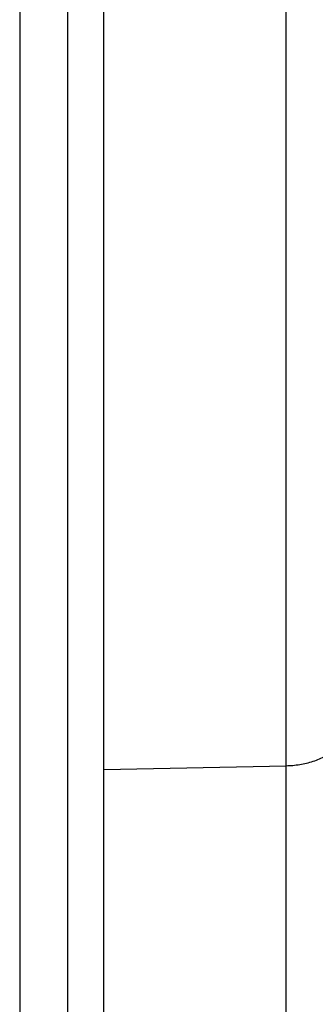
# Model space of a CAD drawing. Header units: inches. Extents: x 53216 to 117387, y -66787 to -22834.
# Tile 75 of 256: x 60603.95 to 60605.18, y -30148.88 to -30144.78. Entities that reach past the tile are written whole.
import ezdxf

# ---------------------------------------------------------------- set-up
doc = ezdxf.new("R2010")
doc.units = ezdxf.units.IN
doc.header["$MEASUREMENT"] = 0
doc.layers.add('FAKRO LOFT LADDERS', color=7, linetype='Continuous')

msp = doc.modelspace()

# ---------------------------------------------------------------- linework, layer by layer
at = {"layer": 'FAKRO LOFT LADDERS', "color": 7, "linetype": 'Continuous'}
for p, q in [((60603.9518, -30141.4535), (60603.9518, -30154.8854)), ((60604.1518, -30154.8854), (60604.1518, -30141.4535)), ((60604.3018, -30147.9047), (60604.3018, -30143.7408)), ((60605.0606, -30147.8888), (60605.0606, -30143.725)), ((60604.3018, -30147.9047), (60605.0606, -30147.8888)), ((60605.0606, -30151.7412), (60605.0606, -30147.8888)), ((60604.3018, -30151.7147), (60604.3018, -30147.9047))]:
    msp.add_line(p, q, dxfattribs=at)
msp.add_rational_spline([(60605.0606, -30147.8888), (60605.3018, -30147.8838), (60605.3018, -30147.7397)], [1, 0.719339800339, 1], degree=2, dxfattribs=at)

doc.saveas('drawing.dxf')
